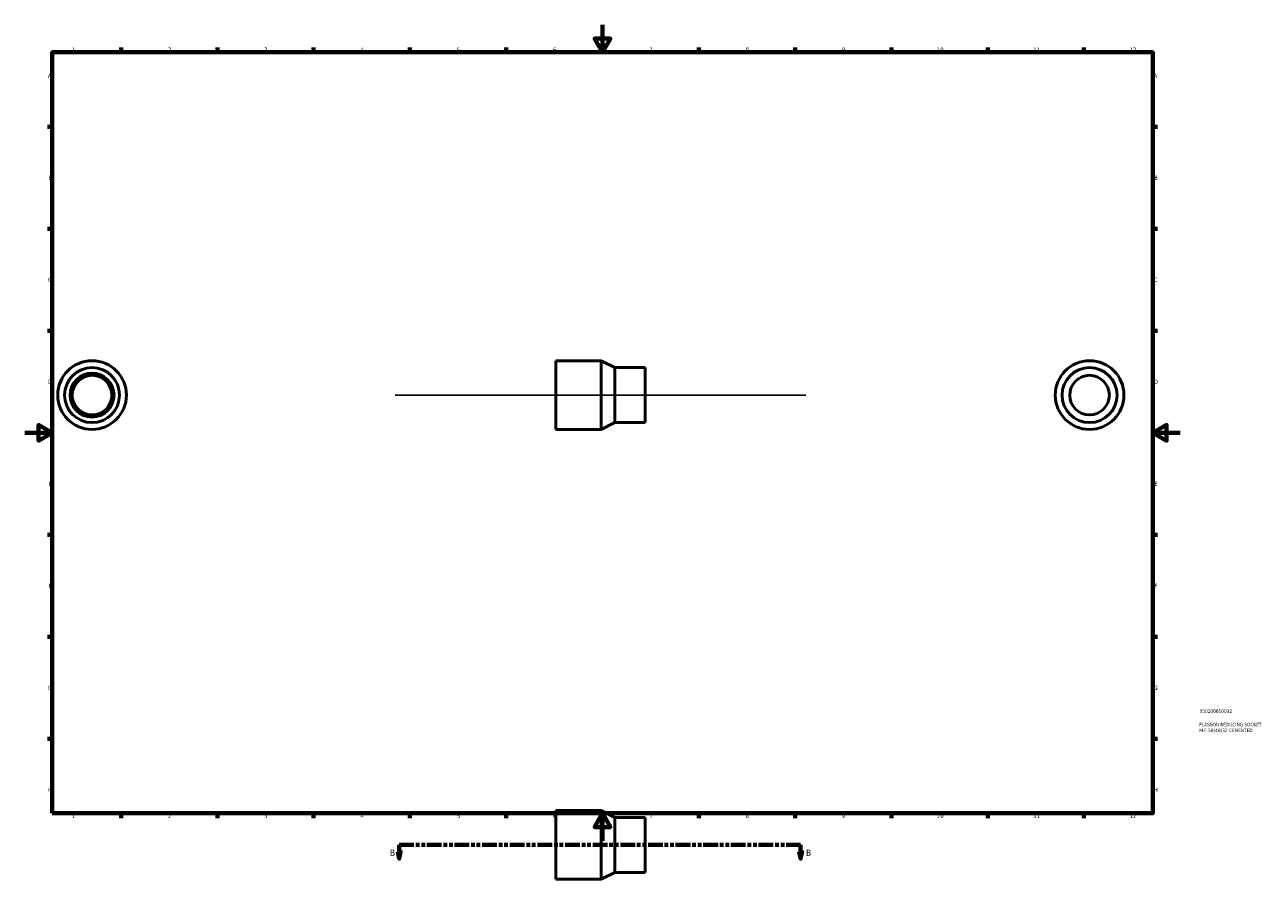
# Model space of a CAD drawing. Header units: millimetres. Extents: x 0 to 901, y -28 to 1052.
# Tile 1 of 3: x 0 to 901, y -28 to 594. Entities that reach past the tile are written whole.
import ezdxf

# ---------------------------------------------------------------- set-up
doc = ezdxf.new("R2010")
doc.units = ezdxf.units.MM
doc.linetypes.add('DOUBLE_DASH_CHAIN', pattern=[1.2403, 0.6614, -0.0827, 0.1654, -0.0827, 0.1654, -0.0827])
for name, color, linetype, lineweight in [('Border (ANSI)', 7, 'Continuous', 70), ('Section Line (ANSI)', 7, 'DOUBLE_DASH_CHAIN', 70), ('Sketch Geometry (ANSI)', 7, 'Continuous', 25), ('Title (ISO)', 7, 'Continuous', 50), ('Visible (ANSI)', 7, 'Continuous', 50)]:
    doc.layers.add(name, color=color, linetype=linetype, lineweight=lineweight)
doc.styles.add('Label Text (ANSI)', font='tahoma.ttf')
doc.styles.add('Note Text (ANSI)', font='tahoma.ttf')
doc.styles.add('Note Text (ISO)', font='tahoma.ttf')

# ---------------------------------------------------------------- blocks, each defined once
blk = doc.blocks.new('Borders Default Border')
at = {"layer": 'Border (ANSI)'}
for p, q in [((70.08, 574), (70.08, 577.45)), ((140.17, 574), (140.17, 577.45)), ((210.25, 574), (210.25, 577.45)), ((280.33, 574), (280.33, 577.45)), ((350.42, 574), (350.42, 577.45)), ((490.58, 574), (490.58, 577.45)), ((560.67, 574), (560.67, 577.45)), ((630.75, 574), (630.75, 577.45)), ((700.83, 574), (700.83, 577.45)), ((770.92, 574), (770.92, 577.45)), ((20, 519.75), (16.55, 519.75)), ((821, 519.75), (824.45, 519.75)), ((20, 445.5), (16.55, 445.5)), ((821, 445.5), (824.45, 445.5)), ((20, 371.25), (16.55, 371.25)), ((821, 371.25), (824.45, 371.25)), ((20, 222.75), (16.55, 222.75)), ((821, 222.75), (824.45, 222.75)), ((20, 148.5), (16.55, 148.5)), ((821, 148.5), (824.45, 148.5)), ((20, 74.25), (16.55, 74.25)), ((821, 74.25), (824.45, 74.25)), ((70.08, 20), (70.08, 16.55)), ((140.17, 20), (140.17, 16.55)), ((210.25, 20), (210.25, 16.55)), ((280.33, 20), (280.33, 16.55)), ((350.42, 20), (350.42, 16.55)), ((490.58, 20), (490.58, 16.55)), ((560.67, 20), (560.67, 16.55)), ((630.75, 20), (630.75, 16.55)), ((700.83, 20), (700.83, 16.55)), ((770.92, 20), (770.92, 16.55))]:
    blk.add_line(p, q, dxfattribs=at)
at = {"layer": 'Border (ANSI)', "flags": 128}
for points in [[(420.5, 594), (420.5, 574), (414.73, 584), (426.27, 584), (420.5, 574)], [(20, 20), (20, 574), (821, 574), (821, 20), (20, 20)], [(0, 297), (20, 297), (10, 302.77), (10, 291.23), (20, 297)], [(841, 297), (821, 297), (831, 302.77), (831, 291.23), (821, 297)], [(420.5, 0), (420.5, 20), (414.73, 10), (426.27, 10), (420.5, 20)]]:
    blk.add_lwpolyline(points, dxfattribs=at)
at = {"layer": 'Border (ANSI)', "attachment_point": 7, "style": 'Note Text (ANSI)'}
for s, insert, char_height in [('1', (34.35, 574.4), 3.05), ('2', (104.2, 574.4), 3.05), ('3', (174.26, 574.34), 3.05), ('4', (244.23, 574.4), 3.05), ('5', (314.48, 574.34), 3.05), ('6', (384.49, 574.34), 3.05), ('7', (454.6, 574.4), 3.05), ('8', (524.63, 574.33), 3.05), ('9', (594.7, 574.34), 3.05), ('10', (663.96, 574.34), 3.048), ('11', (734.04, 574.4), 3.048), ('12', (804.13, 574.4), 3.048), ('A', (16.78, 555.35), 3.05), ('A', (821.63, 555.35), 3.05), ('B', (17.15, 481.1), 3.05), ('B', (821.99, 481.1), 3.05), ('C', (16.95, 406.8), 3.05), ('C', (821.8, 406.8), 3.05), ('D', (16.96, 332.6), 3.05), ('D', (821.81, 332.6), 3.05), ('E', (17.21, 258.35), 3.05), ('E', (822.05, 258.35), 3.05), ('F', (17.29, 184.1), 3.05), ('F', (822.14, 184.1), 3.05), ('G', (16.81, 109.79), 3.05), ('G', (821.66, 109.79), 3.05), ('H', (16.97, 35.6), 3.05), ('H', (821.81, 35.6), 3.05), ('1', (34.35, 16.55), 3.05), ('2', (104.2, 16.55), 3.05), ('3', (174.26, 16.49), 3.05), ('4', (244.23, 16.55), 3.05), ('5', (314.48, 16.49), 3.05), ('6', (384.49, 16.49), 3.05), ('7', (454.6, 16.55), 3.05), ('8', (524.63, 16.48), 3.05), ('9', (594.7, 16.49), 3.05), ('10', (663.96, 16.49), 3.048), ('11', (734.04, 16.55), 3.048), ('12', (804.13, 16.55), 3.048)]:
    blk.add_mtext(s, dxfattribs=dict(at, insert=insert, char_height=char_height))
blk = doc.blocks.new('Title Blocks ISO')
at = {"layer": 'Title (ISO)', "color": 232, "true_color": 0xca0064, "style": 'Note Text (ISO)'}
for tag, p in [('PART_NUMBER_001', (34.08, 73.13)), ('DESCRIPTION_001', (33.84, 63.4)), ('DESCRIPTION_002', (33.84, 59.12))]:
    blk.add_attdef(tag, p, '', height=2.5, dxfattribs=at)
blk = doc.blocks.new('2dTransSection0')
at = {"layer": 'Section Line (ANSI)', "linetype": 'Continuous'}
for p, q in [((271.56, -7.97), (272.56, -12.97)), ((273.56, -7.97), (271.56, -7.97)), ((272.56, -2.97), (283.08, -2.97)), ((272.56, -2.97), (272.56, -7.97)), ((272.56, -7.97), (272.56, -12.97)), ((272.56, -12.97), (273.56, -7.97)), ((554.18, -2.97), (564.7, -2.97)), ((563.7, -7.97), (564.7, -12.97)), ((565.7, -7.97), (563.7, -7.97)), ((564.7, -2.97), (564.7, -7.97)), ((564.7, -7.97), (564.7, -12.97)), ((564.7, -12.97), (565.7, -7.97))]:
    blk.add_line(p, q, dxfattribs=at)
at = {"layer": 'Section Line (ANSI)', "linetype": 'DOUBLE_DASH_CHAIN', "ltscale": 16.218304}
blk.add_line((272.56, -2.97), (564.7, -2.97), dxfattribs=at)
at = {"layer": 'Section Line (ANSI)', "linetype": 'Continuous', "flags": 128}
for points in [[(271.56, -7.97), (272.56, -12.97), (273.56, -7.97), (271.56, -7.97)], [(563.7, -7.97), (564.7, -12.97), (565.7, -7.97), (563.7, -7.97)]]:
    blk.add_lwpolyline(points, dxfattribs=at)
at = {"layer": 'Section Line (ANSI)'}
for points in [[(271.56, -7.97), (272.56, -12.97), (273.56, -7.97), (271.56, -7.97)], [(563.7, -7.97), (564.7, -12.97), (565.7, -7.97), (563.7, -7.97)]]:
    blk.add_solid(points, dxfattribs=at)
at = {"layer": 'Section Line (ANSI)', "char_height": 4.57, "attachment_point": 7, "style": 'Label Text (ANSI)'}
for insert in [(265.82, -11.04), (568.65, -11.04)]:
    blk.add_mtext('B', dxfattribs=dict(at, insert=insert))

msp = doc.modelspace()

# ---------------------------------------------------------------- linework, layer by layer
at = {"layer": 'Sketch Geometry (ANSI)'}
msp.add_line((269.531, 324.427), (568.531, 324.427), dxfattribs=at)
at = {"layer": 'Visible (ANSI)'}
for p, q in [((386.531, 349.427), (386.531, 299.427)), ((419.531, 349.427), (386.531, 349.427)), ((419.531, 349.427), (419.531, 299.427)), ((429.531, 344.427), (419.531, 349.427)), ((429.531, 344.427), (429.531, 304.427)), ((451.531, 344.427), (429.531, 344.427)), ((451.531, 344.427), (451.531, 304.427)), ((419.531, 299.427), (386.531, 299.427)), ((429.531, 304.427), (419.531, 299.427)), ((451.531, 304.427), (429.531, 304.427)), ((386.531, 22.029), (386.531, -27.971)), ((419.531, 22.029), (386.531, 22.029)), ((419.531, 22.029), (419.531, -27.971)), ((429.531, 17.029), (419.531, 22.029)), ((429.531, 17.029), (429.531, -22.971)), ((451.531, 17.029), (429.531, 17.029)), ((451.531, 17.029), (451.531, -22.971)), ((429.531, -22.971), (419.531, -27.971)), ((451.531, -22.971), (429.531, -22.971)), ((419.531, -27.971), (386.531, -27.971))]:
    msp.add_line(p, q, dxfattribs=at)
for centre, radius in [((48.959, 324.427), 25), ((48.959, 324.427), 20), ((774.964, 324.427), 25), ((774.964, 324.427), 20), ((48.959, 324.427), 16), ((48.959, 324.427), 14.4), ((774.964, 324.427), 14.4)]:
    msp.add_circle(centre, radius, dxfattribs=at)

# ---------------------------------------------------------------- block references
msp.add_blockref('Borders Default Border', (0, 0))
msp.add_blockref('Title Blocks ISO', (821, 20)).add_auto_attribs({'PART_NUMBER_001': '050200050032', 'DESCRIPTION_001': 'PLASSON REDUCING SOCKET', 'DESCRIPTION_002': 'M.F.50(40)32 CEMENTED'})
at = {"layer": 'Section Line (ANSI)'}
msp.add_blockref('2dTransSection0', (0, 0), dxfattribs=at)

doc.saveas('drawing.dxf')
